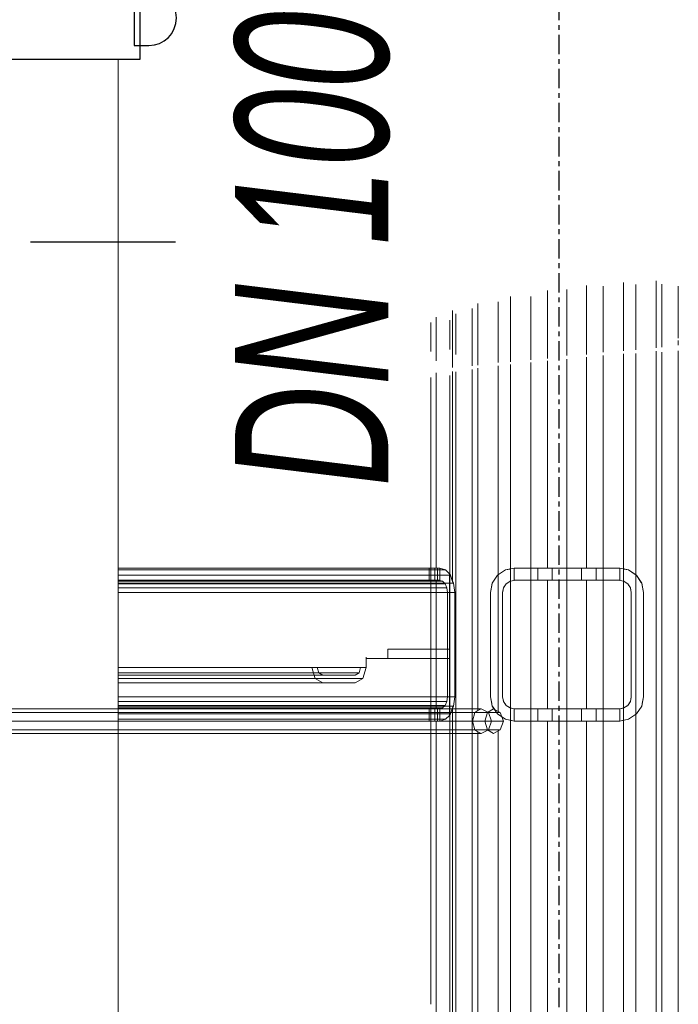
# Model space of a CAD drawing. Header units: millimetres. Extents: x 101535 to 192135, y -3968 to 17259.
# Tile 30 of 92: x 108413 to 108843, y 12615 to 13258. Entities that reach past the tile are written whole.
import ezdxf

# ---------------------------------------------------------------- set-up
doc = ezdxf.new("R2010")
doc.units = ezdxf.units.MM
doc.linetypes.add('Linia siatki', pattern=[22.225, 12.7, -3.175, 3.175, -3.175])
for name, color, linetype, lineweight in [('A-GENM', 7, 'Continuous', 18), ('P-PIPE', 7, 'Continuous', 18), ('P-PIPE-IDEN', 7, 'Continuous', 30), ('S-GRID', 7, 'Continuous', 30)]:
    doc.layers.add(name, color=color, linetype=linetype, lineweight=lineweight)
doc.styles.add('Arial Narrow_B_I', font='ARIALNBI.TTF', dxfattribs={"width": 0.8, "height": 100})

# ---------------------------------------------------------------- blocks, each defined once
blk = doc.blocks.new('Bezpośredni kształt - IR 026-25_3D1_2025_09_11-304393-Przekrój 29')
at = {"layer": 'A-GENM'}
for p, q in [((108782.69, 13084.41), (108782.69, 13039.38)), ((108782.69, 13039.38), (108782.69, 13084.41)), ((108793.65, 13040.98), (108793.65, 13084.1)), ((108793.65, 13040.98), (108793.65, 13084.1)), ((108806.97, 13086.37), (108806.97, 13041.74)), ((108806.97, 13086.37), (108806.97, 13041.74)), ((108814.95, 13042.53), (108814.95, 13085.22)), ((108814.95, 13042.53), (108814.95, 13085.22)), ((108828.26, 13087.6), (108828.26, 13043.82)), ((108828.26, 13087.6), (108828.26, 13043.82)), ((108831.85, 13044.19), (108831.85, 13085.25)), ((108831.85, 13085.25), (108831.85, 13044.19)), ((108842.7, 13083.95), (108842.7, 13050.06)), ((108842.7, 13050.06), (108842.7, 13083.95)), ((108733.11, 13077.29), (108733.11, 13034.52)), ((108733.11, 13077.29), (108733.11, 13034.52)), ((108746.43, 13035.86), (108746.43, 13077.29)), ((108746.43, 13035.86), (108746.43, 13077.29)), ((108757.39, 13081.17), (108757.39, 13036.88)), ((108757.39, 13036.88), (108757.39, 13081.17)), ((108770.04, 13038.71), (108770.04, 13081.83)), ((108770.04, 13038.71), (108770.04, 13081.83)), ((108711.82, 13072.76), (108711.82, 13032.5)), ((108711.82, 13072.76), (108711.82, 13032.5)), ((108725.13, 13073.75), (108725.13, 13034.18)), ((108725.13, 13073.75), (108725.13, 13034.18)), ((108684.74, 13063.68), (108684.74, 13035.29)), ((108684.74, 13035.29), (108684.74, 13063.68)), ((108695.25, 13068.22), (108695.25, 13030.9)), ((108695.25, 13068.22), (108695.25, 13030.9)), ((108697.38, 13039.33), (108697.38, 13065.95)), ((108697.38, 13039.33), (108697.38, 13065.95)), ((108708.23, 13069.45), (108708.23, 13032.1)), ((108708.23, 13032.1), (108708.23, 13069.45)), ((108681.14, 13060.32), (108681.14, 13041.42)), ((108681.14, 13060.32), (108681.14, 13041.42)), ((108684.74, 13057.62), (108684.74, 13041.78)), ((108684.74, 13041.78), (108684.74, 13057.62)), ((108693.64, 13042.68), (108693.64, 13061.92)), ((108693.64, 13042.68), (108693.64, 13061.92)), ((108842.7, 13048.46), (108842.7, 13045.52)), ((108842.7, 13045.52), (108842.7, 13048.46)), ((108793.65, 8160), (108793.65, 13038.71)), ((108793.65, 8160), (108793.65, 13038.71)), ((108806.97, 13039.88), (108806.97, 8160)), ((108806.97, 13039.88), (108806.97, 8160)), ((108814.95, 8160), (108814.95, 13040.17)), ((108814.95, 8160), (108814.95, 13040.17)), ((108828.26, 13041.57), (108828.26, 8160)), ((108828.26, 13041.57), (108828.26, 8160)), ((108831.85, 8160), (108831.85, 13040.98)), ((108831.85, 13040.98), (108831.85, 8160)), ((108842.7, 13041.86), (108842.7, 12900.28)), ((108842.7, 12900.28), (108842.7, 13041.86)), ((108725.13, 13031.91), (108725.13, 12806.23)), ((108725.13, 13031.91), (108725.13, 12806.23)), ((108733.11, 13032.85), (108733.11, 8160)), ((108733.11, 13032.85), (108733.11, 8160)), ((108746.43, 8160), (108746.43, 13034.18)), ((108746.43, 8160), (108746.43, 13034.18)), ((108757.39, 13035.34), (108757.39, 12900)), ((108757.39, 12900), (108757.39, 13035.34)), ((108770.04, 8160), (108770.04, 13036.44)), ((108770.04, 8160), (108770.04, 13036.44)), ((108782.69, 13037.75), (108782.69, 12900)), ((108782.69, 12900), (108782.69, 13037.75)), ((108684.74, 13027.37), (108684.74, 12900)), ((108684.74, 12900), (108684.74, 13027.37)), ((108693.64, 8160), (108693.64, 13025.75)), ((108693.64, 8160), (108693.64, 13025.75)), ((108695.25, 13028.42), (108695.25, 12891.2)), ((108695.25, 13028.42), (108695.25, 12891.2)), ((108697.38, 8160), (108697.38, 13028.01)), ((108697.38, 8160), (108697.38, 13028.01)), ((108708.23, 13029.64), (108708.23, 8160)), ((108708.23, 8160), (108708.23, 13029.64)), ((108711.82, 13030.48), (108711.82, 12806.9)), ((108711.82, 13030.48), (108711.82, 12806.9)), ((108681.14, 13024.49), (108681.14, 12615.13)), ((108681.14, 13024.49), (108681.14, 12615.13)), ((108684.74, 13022.83), (108684.74, 12900)), ((108684.74, 12900), (108684.74, 13022.83)), ((108686.9, 12900), (108477.01, 12900)), ((108477.01, 12900), (108686.9, 12900)), ((108477.01, 12900), (108686.9, 12900)), ((108477.01, 12900), (108686.9, 12900)), ((108690.81, 12898.78), (108477.01, 12898.78)), ((108477.01, 12898.78), (108690.81, 12898.78)), ((108690.81, 12898.78), (108477.01, 12898.78)), ((108477.01, 12898.78), (108690.81, 12898.78)), ((108683.75, 12900), (108680.14, 12900)), ((108680.14, 12900), (108680.14, 12892)), ((108683.75, 12900), (108680.14, 12900)), ((108680.14, 12900), (108680.14, 12892)), ((108683.75, 12900), (108680.14, 12900)), ((108680.14, 12900), (108683.75, 12900)), ((108683.75, 12900), (108683.75, 12892)), ((108683.75, 12900), (108683.75, 12892)), ((108684.74, 12900), (108683.75, 12900)), ((108683.75, 12900), (108684.74, 12900)), ((108683.75, 12892), (108683.75, 12900)), ((108683.75, 12900), (108684.74, 12900)), ((108683.75, 12900), (108684.74, 12900)), ((108683.75, 12900), (108683.75, 12892)), ((108685.42, 12900), (108684.74, 12900)), ((108684.74, 12900), (108685.42, 12900)), ((108684.74, 12900), (108685.42, 12900)), ((108685.42, 12900), (108684.74, 12900)), ((108685.42, 12892), (108685.42, 12900)), ((108685.42, 12900), (108686.9, 12900)), ((108685.42, 12892), (108685.42, 12900)), ((108685.42, 12900), (108686.9, 12900)), ((108686.9, 12900), (108685.42, 12900)), ((108685.42, 12900), (108686.9, 12900)), ((108685.42, 12900), (108685.42, 12892)), ((108685.42, 12892), (108685.42, 12900)), ((108686.9, 12900), (108686.98, 12899.92)), ((108686.98, 12899.92), (108686.9, 12900)), ((108686.9, 12900), (108686.98, 12899.92)), ((108686.9, 12900), (108686.98, 12899.92)), ((108686.98, 12899.92), (108690.81, 12898.78)), ((108690.81, 12898.78), (108686.98, 12899.92)), ((108686.98, 12891.92), (108686.98, 12899.92)), ((108686.98, 12899.92), (108690.81, 12898.78)), ((108686.98, 12899.92), (108686.98, 12891.92)), ((108686.98, 12899.92), (108686.98, 12891.92)), ((108690.81, 12898.78), (108686.98, 12899.92)), ((108686.98, 12899.92), (108686.98, 12891.92)), ((108690.81, 12898.78), (108693.4, 12896.19)), ((108690.81, 12898.78), (108693.4, 12896.19)), ((108693.4, 12896.19), (108690.81, 12898.78)), ((108690.81, 12898.78), (108693.4, 12896.19)), ((108724.73, 12895.31), (108729.92, 12898.78)), ((108729.92, 12898.78), (108724.73, 12895.31)), ((108729.18, 12898.29), (108724.73, 12895.31)), ((108729.18, 12898.29), (108729.92, 12898.78)), ((108729.92, 12898.78), (108735.64, 12899.92)), ((108735.64, 12899.92), (108729.92, 12898.78)), ((108731.07, 12899.01), (108729.92, 12898.78)), ((108731.47, 12899.09), (108731.07, 12899.01)), ((108731.51, 12899.1), (108731.47, 12899.09)), ((108731.47, 12899.09), (108731.47, 12899.09)), ((108732.77, 12899.35), (108731.51, 12899.1)), ((108731.51, 12899.1), (108731.51, 12899.1)), ((108732.79, 12899.35), (108732.77, 12899.35)), ((108732.91, 12899.38), (108732.79, 12899.35)), ((108732.92, 12899.38), (108732.91, 12899.38)), ((108732.93, 12899.38), (108732.92, 12899.38)), ((108733.05, 12899.41), (108732.93, 12899.38)), ((108733.07, 12899.41), (108733.05, 12899.41)), ((108733.08, 12899.41), (108733.07, 12899.41)), ((108733.22, 12899.44), (108733.08, 12899.41)), ((108733.24, 12899.44), (108733.22, 12899.44)), ((108735.86, 12899.96), (108733.24, 12899.44)), ((108735.64, 12899.92), (108736.04, 12900)), ((108736.04, 12900), (108735.64, 12899.92)), ((108735.64, 12891.92), (108735.64, 12899.92)), ((108735.64, 12899.92), (108735.64, 12891.92)), ((108735.86, 12899.96), (108736.04, 12900)), ((108742.87, 12900), (108736.04, 12900)), ((108750.93, 12900), (108736.04, 12900)), ((108750.93, 12900), (108736.04, 12900)), ((108745.85, 12900), (108742.87, 12900)), ((108747.26, 12900), (108745.85, 12900)), ((108751.68, 12900), (108747.26, 12900)), ((108757.39, 12900), (108750.93, 12900)), ((108750.93, 12892), (108750.93, 12900)), ((108757.39, 12900), (108750.93, 12900)), ((108750.93, 12900), (108750.93, 12892)), ((108756.06, 12900), (108751.68, 12900)), ((108757.48, 12900), (108756.06, 12900)), ((108757.39, 12900), (108760.46, 12900)), ((108757.39, 12900), (108760.46, 12900)), ((108757.48, 12900), (108758.28, 12900)), ((108761.21, 12900), (108758.28, 12900)), ((108770.04, 12900), (108760.46, 12900)), ((108770.04, 12900), (108760.46, 12900)), ((108760.46, 12900), (108760.46, 12892)), ((108760.46, 12900), (108760.46, 12892)), ((108767.98, 12900), (108761.21, 12900)), ((108767.98, 12900), (108803.23, 12900)), ((108779.62, 12900), (108770.04, 12900)), ((108770.04, 12900), (108770.04, 12892)), ((108779.62, 12900), (108770.04, 12900)), ((108770.04, 12900), (108770.04, 12892)), ((108779.62, 12900), (108782.69, 12900)), ((108779.62, 12900), (108779.62, 12892)), ((108779.62, 12900), (108782.69, 12900)), ((108779.62, 12900), (108779.62, 12892)), ((108789.15, 12900), (108782.69, 12900)), ((108789.15, 12900), (108782.69, 12900)), ((108789.15, 12900), (108804.04, 12900)), ((108789.15, 12892), (108789.15, 12900)), ((108789.15, 12900), (108804.04, 12900)), ((108789.15, 12892), (108789.15, 12900)), ((108803.23, 12900), (108804.04, 12900)), ((108804.44, 12899.92), (108804.04, 12900)), ((108804.23, 12899.96), (108804.04, 12900)), ((108804.04, 12900), (108804.44, 12899.92)), ((108806.84, 12899.44), (108804.23, 12899.96)), ((108804.44, 12899.92), (108810.16, 12898.78)), ((108810.16, 12898.78), (108804.44, 12899.92)), ((108804.44, 12899.92), (108804.44, 12891.92)), ((108804.44, 12899.92), (108804.44, 12891.92)), ((108806.84, 12899.44), (108806.86, 12899.44)), ((108807, 12899.41), (108806.86, 12899.44)), ((108807.02, 12899.41), (108807, 12899.41)), ((108807.03, 12899.41), (108807.02, 12899.41)), ((108807.15, 12899.38), (108807.03, 12899.41)), ((108807.16, 12899.38), (108807.15, 12899.38)), ((108807.17, 12899.38), (108807.16, 12899.38)), ((108807.29, 12899.35), (108807.17, 12899.38)), ((108807.31, 12899.35), (108807.29, 12899.35)), ((108807.31, 12899.35), (108808.57, 12899.1)), ((108808.57, 12899.1), (108810.16, 12898.78)), ((108814.62, 12895.81), (108810.16, 12898.78)), ((108810.16, 12898.78), (108815.35, 12895.31)), ((108810.16, 12898.78), (108815.35, 12895.31)), ((108842.7, 12900.11), (108842.7, 8160)), ((108842.7, 8160), (108842.7, 12900.11)), ((108693.64, 12895.31), (108476.96, 12895.31)), ((108693.64, 12895.31), (108476.96, 12895.31)), ((108694, 12895.31), (108476.96, 12895.31)), ((108476.96, 12895.31), (108694, 12895.31)), ((108476.96, 12892), (108686.9, 12892)), ((108686.9, 12892), (108476.96, 12892)), ((108686.9, 12892), (108476.96, 12892)), ((108686.9, 12892), (108476.96, 12892)), ((108476.96, 12891.39), (108688.76, 12891.39)), ((108476.96, 12891.39), (108688.76, 12891.39)), ((108688.76, 12891.39), (108476.96, 12891.39)), ((108688.76, 12891.39), (108476.96, 12891.39)), ((108693.64, 12890.12), (108476.96, 12890.12)), ((108693.64, 12890.12), (108476.96, 12890.12)), ((108695.88, 12890.12), (108476.96, 12890.12)), ((108695.88, 12890.12), (108476.96, 12890.12)), ((108683.75, 12892), (108680.14, 12892)), ((108683.75, 12892), (108680.14, 12892)), ((108683.75, 12892), (108680.14, 12892)), ((108680.14, 12892), (108683.75, 12892)), ((108684.74, 12892), (108683.75, 12892)), ((108683.75, 12892), (108684.74, 12892)), ((108684.74, 12892), (108683.75, 12892)), ((108683.75, 12892), (108684.74, 12892)), ((108685.42, 12892), (108684.74, 12892)), ((108684.74, 12892), (108685.42, 12892)), ((108685.42, 12892), (108684.74, 12892)), ((108684.74, 12892), (108684.74, 12808)), ((108684.74, 12808), (108684.74, 12892)), ((108684.74, 12808), (108684.74, 12892)), ((108684.74, 12808), (108684.74, 12892)), ((108684.74, 12892), (108685.42, 12892)), ((108686.9, 12892), (108685.42, 12892)), ((108686.9, 12892), (108685.42, 12892)), ((108686.9, 12892), (108685.42, 12892)), ((108685.42, 12892), (108686.9, 12892)), ((108686.9, 12892), (108686.98, 12891.92)), ((108686.9, 12892), (108686.98, 12891.92)), ((108686.9, 12892), (108686.98, 12891.92)), ((108686.9, 12892), (108686.98, 12891.92)), ((108686.98, 12891.92), (108688.76, 12891.39)), ((108688.76, 12891.39), (108686.98, 12891.92)), ((108686.98, 12891.92), (108688.76, 12891.39)), ((108688.76, 12891.39), (108686.98, 12891.92)), ((108688.76, 12891.39), (108690.49, 12889.66)), ((108690.49, 12889.66), (108688.76, 12891.39)), ((108688.76, 12891.39), (108690.49, 12889.66)), ((108688.76, 12891.39), (108690.49, 12889.66)), ((108693.4, 12896.19), (108693.4, 12803.81)), ((108693.71, 12895.74), (108693.4, 12896.19)), ((108693.4, 12896.19), (108694, 12895.31)), ((108693.4, 12896.19), (108693.4, 12803.81)), ((108693.71, 12895.74), (108693.4, 12896.19)), ((108693.4, 12896.19), (108693.4, 12803.81)), ((108693.4, 12803.81), (108693.4, 12896.19)), ((108694, 12895.31), (108693.4, 12896.19)), ((108695.25, 12891.2), (108694, 12895.31)), ((108695.25, 12891.2), (108694, 12895.31)), ((108695.25, 12891.2), (108695.88, 12890.12)), ((108695.88, 12890.12), (108695.25, 12891.2)), ((108695.88, 12890.12), (108696.93, 12884)), ((108696.93, 12884), (108695.88, 12890.12)), ((108720.04, 12884), (108721.26, 12890.12)), ((108721.26, 12890.12), (108720.04, 12884)), ((108720.95, 12888.57), (108721.26, 12890.12)), ((108721.26, 12890.12), (108724.73, 12895.31)), ((108724.73, 12895.31), (108721.26, 12890.12)), ((108724.23, 12894.58), (108721.26, 12890.12)), ((108724.23, 12894.58), (108724.73, 12895.31)), ((108732.98, 12891.39), (108730.38, 12889.66)), ((108732.98, 12891.39), (108730.38, 12889.66)), ((108730.75, 12889.9), (108730.38, 12889.66)), ((108730.75, 12889.9), (108732.98, 12891.39)), ((108732.98, 12891.39), (108735.64, 12891.92)), ((108735.64, 12891.92), (108732.98, 12891.39)), ((108732.98, 12891.39), (108735.26, 12891.85)), ((108735.26, 12891.85), (108735.61, 12891.91)), ((108735.61, 12891.91), (108735.98, 12891.99)), ((108736.04, 12892), (108735.64, 12891.92)), ((108736.04, 12892), (108735.64, 12891.92)), ((108736.04, 12892), (108735.98, 12891.99)), ((108750.93, 12892), (108736.04, 12892)), ((108748.83, 12892), (108736.04, 12892)), ((108736.04, 12892), (108750.93, 12892)), ((108754.39, 12892), (108748.83, 12892)), ((108757.39, 12892), (108750.93, 12892)), ((108750.93, 12892), (108757.39, 12892)), ((108757.03, 12892), (108754.39, 12892)), ((108757.03, 12892), (108765.27, 12892)), ((108760.46, 12892), (108757.39, 12892)), ((108757.39, 12892), (108757.39, 12808)), ((108760.46, 12892), (108757.39, 12892)), ((108757.39, 12892), (108757.39, 12808)), ((108770.04, 12892), (108760.46, 12892)), ((108770.04, 12892), (108760.46, 12892)), ((108767.36, 12892), (108765.27, 12892)), ((108767.36, 12892), (108775.58, 12892)), ((108779.62, 12892), (108770.04, 12892)), ((108779.62, 12892), (108770.04, 12892)), ((108776.49, 12892), (108775.58, 12892)), ((108776.49, 12892), (108779.13, 12892)), ((108779.13, 12892), (108779.57, 12892)), ((108779.57, 12892), (108785.11, 12892)), ((108782.69, 12892), (108779.62, 12892)), ((108779.62, 12892), (108782.69, 12892)), ((108782.69, 12892), (108789.15, 12892)), ((108782.69, 12892), (108782.69, 12808)), ((108782.69, 12808), (108782.69, 12892)), ((108782.69, 12892), (108789.15, 12892)), ((108785.11, 12892), (108786.46, 12892)), ((108786.46, 12892), (108799.23, 12892)), ((108789.15, 12892), (108804.04, 12892)), ((108789.15, 12892), (108804.04, 12892)), ((108799.23, 12892), (108800.59, 12892)), ((108801.02, 12892), (108800.59, 12892)), ((108801.94, 12892), (108801.02, 12892)), ((108804.04, 12892), (108801.94, 12892)), ((108804.44, 12891.92), (108804.04, 12892)), ((108804.1, 12891.99), (108804.04, 12892)), ((108804.04, 12892), (108804.44, 12891.92)), ((108804.47, 12891.91), (108804.1, 12891.99)), ((108804.44, 12891.92), (108807.1, 12891.39)), ((108807.1, 12891.39), (108804.44, 12891.92)), ((108804.47, 12891.91), (108804.82, 12891.85)), ((108804.82, 12891.85), (108807.1, 12891.39)), ((108807.47, 12891.15), (108807.1, 12891.39)), ((108809.7, 12889.66), (108807.1, 12891.39)), ((108807.1, 12891.39), (108809.7, 12889.66)), ((108807.47, 12891.15), (108809.7, 12889.66)), ((108814.62, 12895.81), (108815.35, 12895.31)), ((108818.33, 12890.86), (108815.35, 12895.31)), ((108815.35, 12895.31), (108818.82, 12890.12)), ((108815.35, 12895.31), (108818.82, 12890.12)), ((108818.33, 12890.86), (108818.82, 12890.12)), ((108818.82, 12890.12), (108820.04, 12884)), ((108818.82, 12890.12), (108820.04, 12884)), ((108819.14, 12888.52), (108818.82, 12890.12)), ((108690.49, 12889.66), (108476.96, 12889.66)), ((108476.96, 12889.66), (108690.49, 12889.66)), ((108690.49, 12889.66), (108476.96, 12889.66)), ((108690.49, 12889.66), (108476.96, 12889.66)), ((108691.65, 12887.06), (108476.96, 12887.06)), ((108691.65, 12887.06), (108476.96, 12887.06)), ((108691.65, 12887.06), (108476.96, 12887.06)), ((108691.65, 12887.06), (108476.96, 12887.06)), ((108476.96, 12884), (108692.06, 12884)), ((108692.06, 12884), (108476.96, 12884)), ((108692.06, 12884), (108476.96, 12884)), ((108692.06, 12884), (108476.96, 12884)), ((108693.64, 12884), (108476.96, 12884)), ((108693.64, 12884), (108476.96, 12884)), ((108696.93, 12884), (108476.96, 12884)), ((108696.93, 12884), (108476.96, 12884)), ((108690.49, 12889.66), (108691.65, 12887.06)), ((108691.65, 12887.06), (108690.49, 12889.66)), ((108690.49, 12889.66), (108691.65, 12887.06)), ((108690.49, 12889.66), (108691.65, 12887.06)), ((108691.65, 12887.06), (108692.06, 12884)), ((108692.06, 12884), (108691.65, 12887.06)), ((108691.65, 12887.06), (108692.06, 12884)), ((108691.65, 12887.06), (108692.06, 12884)), ((108692.06, 12884), (108692.06, 12816)), ((108692.06, 12816), (108692.06, 12884)), ((108692.06, 12884), (108692.06, 12816)), ((108692.06, 12816), (108692.06, 12884)), ((108696.93, 12884), (108696.93, 12816)), ((108696.93, 12816), (108696.93, 12884)), ((108720.94, 12888.52), (108720.04, 12884)), ((108720.04, 12816), (108720.04, 12884)), ((108720.04, 12884), (108720.04, 12833.8)), ((108720.04, 12884), (108720.04, 12816)), ((108720.94, 12888.53), (108720.95, 12888.57)), ((108720.94, 12888.52), (108720.94, 12888.53)), ((108720.95, 12888.57), (108720.95, 12888.57)), ((108728.65, 12887.06), (108728.04, 12884)), ((108728.65, 12887.06), (108728.04, 12884)), ((108728.13, 12884.43), (108728.04, 12884)), ((108728.04, 12825.65), (108728.04, 12884)), ((108728.04, 12884), (108728.04, 12816)), ((108728.04, 12884), (108728.04, 12816)), ((108728.13, 12884.43), (108728.65, 12887.06)), ((108730.38, 12889.66), (108728.65, 12887.06)), ((108730.38, 12889.66), (108728.65, 12887.06)), ((108728.9, 12887.43), (108728.65, 12887.06)), ((108728.9, 12887.43), (108730.38, 12889.66)), ((108809.94, 12889.29), (108809.7, 12889.66)), ((108811.43, 12887.06), (108809.7, 12889.66)), ((108809.7, 12889.66), (108811.43, 12887.06)), ((108809.94, 12889.29), (108811.43, 12887.06)), ((108811.52, 12886.63), (108811.43, 12887.06)), ((108812.04, 12884), (108811.43, 12887.06)), ((108811.43, 12887.06), (108812.04, 12884)), ((108811.52, 12886.63), (108812.04, 12884)), ((108812.04, 12874.35), (108812.04, 12884)), ((108812.04, 12816), (108812.04, 12884)), ((108812.04, 12884), (108812.04, 12816)), ((108820.04, 12884), (108819.14, 12888.52)), ((108820.04, 12884), (108820.04, 12816)), ((108820.04, 12833.81), (108820.04, 12884)), ((108820.04, 12884), (108820.04, 12816)), ((108812.04, 12874.35), (108812.04, 12816)), ((108653.01, 12841), (108653.01, 12847)), ((108693.64, 12847), (108653.01, 12847)), ((108693.64, 12847), (108653.01, 12847)), ((108653.01, 12847), (108653.01, 12841)), ((108638.87, 12841.86), (108638.87, 12835)), ((108638.87, 12841.86), (108638.87, 12835)), ((108638.87, 12841), (108653.01, 12841)), ((108638.87, 12841), (108653.01, 12841)), ((108653.01, 12841), (108693.64, 12841)), ((108693.64, 12841), (108653.01, 12841)), ((108638.87, 12835), (108476.95, 12835)), ((108476.95, 12835), (108638.87, 12835)), ((108603.51, 12835), (108605.58, 12827.93)), ((108605.58, 12827.93), (108603.51, 12835)), ((108608.08, 12831.46), (108607.05, 12835)), ((108608.08, 12831.46), (108607.05, 12835)), ((108635.33, 12835), (108634.29, 12831.46)), ((108635.33, 12835), (108634.29, 12831.46)), ((108636.79, 12827.93), (108638.87, 12835)), ((108638.87, 12835), (108636.79, 12827.93)), ((108720.04, 12833.8), (108720.04, 12816)), ((108820.04, 12833.81), (108820.04, 12816)), ((108476.95, 12831.46), (108634.29, 12831.46)), ((108634.29, 12831.46), (108476.95, 12831.46)), ((108476.95, 12831.46), (108608.08, 12831.46)), ((108608.08, 12831.46), (108476.95, 12831.46)), ((108476.95, 12830), (108631.79, 12830)), ((108476.95, 12830), (108610.58, 12830)), ((108631.79, 12830), (108476.95, 12830)), ((108610.58, 12830), (108476.95, 12830)), ((108476.95, 12827.93), (108636.79, 12827.93)), ((108636.79, 12827.93), (108476.95, 12827.93)), ((108476.95, 12827.93), (108605.58, 12827.93)), ((108605.58, 12827.93), (108476.95, 12827.93)), ((108605.58, 12827.93), (108610.58, 12825)), ((108610.58, 12825), (108605.58, 12827.93)), ((108610.58, 12830), (108608.08, 12831.46)), ((108610.58, 12830), (108608.08, 12831.46)), ((108631.79, 12830), (108610.58, 12830)), ((108631.79, 12830), (108610.58, 12830)), ((108634.29, 12831.46), (108631.79, 12830)), ((108634.29, 12831.46), (108631.79, 12830)), ((108631.79, 12825), (108636.79, 12827.93)), ((108636.79, 12827.93), (108631.79, 12825)), ((108728.04, 12825.65), (108728.04, 12816)), ((108631.79, 12825), (108476.95, 12825)), ((108476.95, 12825), (108610.58, 12825)), ((108476.95, 12825), (108631.79, 12825)), ((108610.58, 12825), (108476.95, 12825)), ((108610.58, 12825), (108631.79, 12825)), ((108631.79, 12825), (108610.58, 12825)), ((108692.06, 12816), (108476.95, 12816)), ((108476.95, 12816), (108692.06, 12816)), ((108692.06, 12816), (108476.95, 12816)), ((108692.06, 12816), (108476.95, 12816)), ((108693.64, 12816), (108476.95, 12816)), ((108693.64, 12816), (108476.95, 12816)), ((108696.93, 12816), (108476.95, 12816)), ((108696.93, 12816), (108476.95, 12816)), ((108691.65, 12812.94), (108476.95, 12812.94)), ((108691.65, 12812.94), (108476.95, 12812.94)), ((108691.65, 12812.94), (108476.95, 12812.94)), ((108691.65, 12812.94), (108476.95, 12812.94)), ((108691.65, 12812.94), (108690.49, 12810.34)), ((108690.49, 12810.34), (108691.65, 12812.94)), ((108691.65, 12812.94), (108690.49, 12810.34)), ((108690.49, 12810.34), (108691.65, 12812.94)), ((108692.06, 12816), (108691.65, 12812.94)), ((108691.65, 12812.94), (108692.06, 12816)), ((108692.06, 12816), (108691.65, 12812.94)), ((108691.65, 12812.94), (108692.06, 12816)), ((108696.93, 12816), (108695.88, 12809.88)), ((108695.88, 12809.88), (108696.93, 12816)), ((108721.26, 12809.88), (108720.04, 12816)), ((108720.04, 12816), (108720.94, 12811.48)), ((108720.04, 12816), (108721.26, 12809.88)), ((108728.56, 12813.37), (108728.04, 12816)), ((108728.04, 12816), (108728.65, 12812.94)), ((108728.04, 12816), (108728.65, 12812.94)), ((108728.56, 12813.37), (108728.65, 12812.94)), ((108730.14, 12810.71), (108728.65, 12812.94)), ((108728.65, 12812.94), (108730.38, 12810.34)), ((108728.65, 12812.94), (108730.38, 12810.34)), ((108809.7, 12810.34), (108811.43, 12812.94)), ((108811.43, 12812.94), (108809.7, 12810.34)), ((108811.19, 12812.57), (108811.43, 12812.94)), ((108811.43, 12812.94), (108812.04, 12816)), ((108812.04, 12816), (108811.43, 12812.94)), ((108811.95, 12815.57), (108811.43, 12812.94)), ((108811.95, 12815.57), (108812.04, 12816)), ((108820.04, 12816), (108818.82, 12809.88)), ((108820.04, 12816), (108818.82, 12809.88)), ((108819.14, 12811.48), (108820.04, 12816)), ((108029.92, 12808), (108714.06, 12808)), ((108714.06, 12808), (108029.92, 12808)), ((108690.49, 12810.34), (108476.95, 12810.34)), ((108690.49, 12810.34), (108476.95, 12810.34)), ((108690.49, 12810.34), (108476.95, 12810.34)), ((108690.49, 12810.34), (108476.95, 12810.34)), ((108693.64, 12809.88), (108476.95, 12809.88)), ((108693.64, 12809.88), (108476.95, 12809.88)), ((108695.88, 12809.88), (108476.95, 12809.88)), ((108695.88, 12809.88), (108476.95, 12809.88)), ((108688.76, 12808.61), (108476.95, 12808.61)), ((108476.95, 12808.61), (108688.76, 12808.61)), ((108688.76, 12808.61), (108476.95, 12808.61)), ((108688.76, 12808.61), (108476.95, 12808.61)), ((108686.9, 12808), (108476.95, 12808)), ((108686.9, 12808), (108476.95, 12808)), ((108693.64, 12808), (108476.95, 12808)), ((108693.64, 12808), (108476.95, 12808)), ((108476.95, 12808), (108686.9, 12808)), ((108476.95, 12808), (108686.9, 12808)), ((108683.75, 12808), (108680.14, 12808)), ((108680.14, 12808), (108680.14, 12800)), ((108683.75, 12808), (108680.14, 12808)), ((108680.14, 12800), (108680.14, 12808)), ((108683.75, 12808), (108680.14, 12808)), ((108680.14, 12808), (108683.75, 12808)), ((108683.75, 12808), (108683.75, 12800)), ((108683.75, 12800), (108683.75, 12808)), ((108684.74, 12808), (108683.75, 12808)), ((108683.75, 12808), (108684.74, 12808)), ((108684.74, 12808), (108683.75, 12808)), ((108683.75, 12808), (108683.75, 12800)), ((108683.75, 12800), (108683.75, 12808)), ((108684.74, 12808), (108683.75, 12808)), ((108684.74, 12808), (108685.42, 12808)), ((108684.74, 12808), (108685.42, 12808)), ((108684.74, 12808), (108685.42, 12808)), ((108685.42, 12808), (108684.74, 12808)), ((108686.9, 12808), (108685.42, 12808)), ((108685.42, 12800), (108685.42, 12808)), ((108686.9, 12808), (108685.42, 12808)), ((108685.42, 12808), (108685.42, 12800)), ((108685.42, 12808), (108686.9, 12808)), ((108686.9, 12808), (108685.42, 12808)), ((108685.42, 12808), (108685.42, 12800)), ((108685.42, 12800), (108685.42, 12808)), ((108686.98, 12808.08), (108686.9, 12808)), ((108686.9, 12808), (108686.98, 12808.08)), ((108686.9, 12808), (108686.98, 12808.08)), ((108686.9, 12808), (108686.98, 12808.08)), ((108686.98, 12808.08), (108688.76, 12808.61)), ((108686.98, 12808.08), (108688.76, 12808.61)), ((108688.76, 12808.61), (108686.98, 12808.08)), ((108686.98, 12808.08), (108688.76, 12808.61)), ((108686.98, 12800.08), (108686.98, 12808.08)), ((108686.98, 12808.08), (108686.98, 12800.08)), ((108686.98, 12800.08), (108686.98, 12808.08)), ((108686.98, 12808.08), (108686.98, 12800.08)), ((108690.49, 12810.34), (108688.76, 12808.61)), ((108688.76, 12808.61), (108690.49, 12810.34)), ((108690.49, 12810.34), (108688.76, 12808.61)), ((108688.76, 12808.61), (108690.49, 12810.34)), ((108695.25, 12808.8), (108694, 12804.69)), ((108694, 12804.69), (108695.25, 12808.8)), ((108695.88, 12809.88), (108695.25, 12808.8)), ((108695.25, 12808.8), (108695.88, 12809.88)), ((108695.25, 8160), (108695.25, 12808.8)), ((108695.25, 8160), (108695.25, 12808.8)), ((108711.82, 12806.9), (108709.82, 12805.66)), ((108711.82, 12806.9), (108709.82, 12805.66)), ((108711.82, 12806.9), (108714.06, 12808)), ((108714.06, 12808), (108711.82, 12806.9)), ((108714.06, 12808), (108718.85, 12805.66)), ((108718.85, 12805.66), (108714.06, 12808)), ((108718.08, 12805.66), (108722.1, 12808)), ((108722.1, 12808), (108718.08, 12805.66)), ((108720.94, 12811.48), (108720.94, 12811.47)), ((108720.94, 12811.47), (108720.95, 12811.43)), ((108720.95, 12811.43), (108720.95, 12811.43)), ((108720.95, 12811.43), (108721.26, 12809.88)), ((108721.75, 12809.14), (108721.26, 12809.88)), ((108724.73, 12804.69), (108721.26, 12809.88)), ((108721.26, 12809.88), (108724.73, 12804.69)), ((108721.75, 12809.14), (108724.73, 12804.69)), ((108722.1, 12808), (108725.13, 12806.23)), ((108725.13, 12806.23), (108722.1, 12808)), ((108730.14, 12810.71), (108730.38, 12810.34)), ((108732.61, 12808.85), (108730.38, 12810.34)), ((108730.38, 12810.34), (108732.98, 12808.61)), ((108732.98, 12808.61), (108730.38, 12810.34)), ((108732.61, 12808.85), (108732.98, 12808.61)), ((108732.98, 12808.61), (108735.64, 12808.08)), ((108732.98, 12808.61), (108735.64, 12808.08)), ((108733.36, 12808.53), (108732.98, 12808.61)), ((108733.41, 12808.52), (108733.36, 12808.53)), ((108735.69, 12808.07), (108733.41, 12808.52)), ((108735.64, 12808.08), (108736.04, 12808)), ((108735.64, 12800.08), (108735.64, 12808.08)), ((108736.04, 12808), (108735.64, 12808.08)), ((108735.64, 12808.08), (108735.64, 12800.08)), ((108735.69, 12808.07), (108736.04, 12808)), ((108748.83, 12808), (108736.04, 12808)), ((108750.93, 12808), (108736.04, 12808)), ((108736.04, 12808), (108750.93, 12808)), ((108754.39, 12808), (108748.83, 12808)), ((108750.93, 12808), (108757.39, 12808)), ((108750.93, 12800), (108750.93, 12808)), ((108757.39, 12808), (108750.93, 12808)), ((108750.93, 12808), (108750.93, 12800)), ((108757.03, 12808), (108754.39, 12808)), ((108765.27, 12808), (108757.03, 12808)), ((108760.46, 12808), (108757.39, 12808)), ((108757.39, 12808), (108760.46, 12808)), ((108770.04, 12808), (108760.46, 12808)), ((108760.46, 12808), (108760.46, 12800)), ((108760.46, 12808), (108770.04, 12808)), ((108760.46, 12808), (108760.46, 12800)), ((108773.49, 12808), (108765.27, 12808)), ((108770.04, 12808), (108779.62, 12808)), ((108770.04, 12808), (108770.04, 12800)), ((108779.62, 12808), (108770.04, 12808)), ((108770.04, 12800), (108770.04, 12808)), ((108776.13, 12808), (108773.49, 12808)), ((108781.67, 12808), (108776.13, 12808)), ((108782.69, 12808), (108779.62, 12808)), ((108779.62, 12800), (108779.62, 12808)), ((108779.62, 12808), (108782.69, 12808)), ((108779.62, 12808), (108779.62, 12800)), ((108794.43, 12808), (108781.67, 12808)), ((108789.15, 12808), (108782.69, 12808)), ((108789.15, 12808), (108782.69, 12808)), ((108789.15, 12808), (108804.04, 12808)), ((108804.04, 12808), (108789.15, 12808)), ((108789.15, 12808), (108789.15, 12800)), ((108789.15, 12808), (108789.15, 12800)), ((108794.43, 12808), (108796.53, 12808)), ((108797.44, 12808), (108796.53, 12808)), ((108797.88, 12808), (108797.44, 12808)), ((108799.23, 12808), (108797.88, 12808)), ((108800.59, 12808), (108799.23, 12808)), ((108801.02, 12808), (108800.59, 12808)), ((108801.94, 12808), (108801.02, 12808)), ((108801.94, 12808), (108804.04, 12808)), ((108804.44, 12808.08), (108804.04, 12808)), ((108804.44, 12808.08), (108804.04, 12808)), ((108804.39, 12808.07), (108804.04, 12808)), ((108804.44, 12808.08), (108804.39, 12808.07)), ((108804.44, 12808.08), (108807.1, 12808.61)), ((108807.1, 12808.61), (108804.44, 12808.08)), ((108806.73, 12808.53), (108804.44, 12808.08)), ((108804.44, 12808.08), (108804.44, 12800.08)), ((108804.44, 12808.08), (108804.44, 12800.08)), ((108806.73, 12808.53), (108807.1, 12808.61)), ((108807.1, 12808.61), (108809.7, 12810.34)), ((108807.1, 12808.61), (108809.7, 12810.34)), ((108809.33, 12810.1), (108807.1, 12808.61)), ((108809.33, 12810.1), (108809.7, 12810.34)), ((108811.19, 12812.57), (108809.7, 12810.34)), ((108818.82, 12809.88), (108815.35, 12804.69)), ((108818.82, 12809.88), (108815.35, 12804.69)), ((108815.85, 12805.42), (108818.82, 12809.88)), ((108819.13, 12811.43), (108818.82, 12809.88)), ((108819.14, 12811.48), (108819.13, 12811.43)), ((108819.13, 12811.43), (108819.13, 12811.43)), ((108819.14, 12811.48), (108819.14, 12811.48)), ((108019.59, 12800), (108708.26, 12800)), ((108708.26, 12800), (108019.59, 12800)), ((108022.62, 12805.66), (108709.82, 12805.66)), ((108709.82, 12805.66), (108022.62, 12805.66)), ((108037.22, 12805.66), (108718.85, 12805.66)), ((108718.85, 12805.66), (108037.22, 12805.66)), ((108040.24, 12800), (108720.84, 12800)), ((108720.84, 12800), (108040.24, 12800)), ((108693.64, 12805.66), (108476.95, 12805.66)), ((108693.64, 12805.66), (108476.95, 12805.66)), ((108693.64, 12805.66), (108476.95, 12805.66)), ((108693.64, 12805.66), (108476.95, 12805.66)), ((108476.95, 12804.69), (108693.64, 12804.69)), ((108693.64, 12804.69), (108476.95, 12804.69)), ((108694, 12804.69), (108476.95, 12804.69)), ((108694, 12804.69), (108476.95, 12804.69)), ((108690.81, 12801.22), (108476.95, 12801.22)), ((108690.81, 12801.22), (108476.95, 12801.22)), ((108690.81, 12801.22), (108476.95, 12801.22)), ((108690.81, 12801.22), (108476.95, 12801.22)), ((108686.9, 12800), (108476.95, 12800)), ((108686.9, 12800), (108476.95, 12800)), ((108693.64, 12800), (108476.95, 12800)), ((108693.64, 12800), (108476.95, 12800)), ((108693.64, 12800), (108476.95, 12800)), ((108693.64, 12800), (108476.95, 12800)), ((108686.9, 12800), (108476.95, 12800)), ((108686.9, 12800), (108476.95, 12800)), ((108683.75, 12800), (108680.14, 12800)), ((108683.75, 12800), (108680.14, 12800)), ((108683.75, 12800), (108680.14, 12800)), ((108680.14, 12800), (108683.75, 12800)), ((108684.74, 12800), (108683.75, 12800)), ((108683.75, 12800), (108684.74, 12800)), ((108683.75, 12800), (108684.74, 12800)), ((108683.75, 12800), (108684.74, 12800)), ((108685.42, 12800), (108684.74, 12800)), ((108684.74, 12800), (108685.42, 12800)), ((108684.74, 8160), (108684.74, 12800)), ((108685.42, 12800), (108684.74, 12800)), ((108684.74, 8160), (108684.74, 12800)), ((108684.74, 12800), (108684.74, 8160)), ((108684.74, 8160), (108684.74, 12800)), ((108684.74, 12800), (108685.42, 12800)), ((108686.9, 12800), (108685.42, 12800)), ((108686.9, 12800), (108685.42, 12800)), ((108686.9, 12800), (108685.42, 12800)), ((108685.42, 12800), (108686.9, 12800)), ((108686.9, 12800), (108686.98, 12800.08)), ((108686.9, 12800), (108686.98, 12800.08)), ((108686.98, 12800.08), (108686.9, 12800)), ((108686.9, 12800), (108686.98, 12800.08)), ((108690.81, 12801.22), (108686.98, 12800.08)), ((108686.98, 12800.08), (108690.81, 12801.22)), ((108690.81, 12801.22), (108686.98, 12800.08)), ((108686.98, 12800.08), (108690.81, 12801.22)), ((108690.81, 12801.22), (108693.4, 12803.81)), ((108693.4, 12803.81), (108690.81, 12801.22)), ((108690.81, 12801.22), (108693.4, 12803.81)), ((108693.4, 12803.81), (108690.81, 12801.22)), ((108694, 12804.69), (108693.4, 12803.81)), ((108693.4, 12803.81), (108694, 12804.69)), ((108708.26, 12800), (108709.82, 12805.66)), ((108709.82, 12805.66), (108708.26, 12800)), ((108709.82, 12794.34), (108708.26, 12800)), ((108708.26, 12800), (108709.82, 12794.34)), ((108716.41, 12800), (108718.08, 12805.66)), ((108718.08, 12805.66), (108716.41, 12800)), ((108716.41, 12800), (108718.08, 12794.34)), ((108716.41, 12800), (108728.53, 12800)), ((108716.41, 12800), (108718.08, 12794.34)), ((108716.41, 12800), (108728.53, 12800)), ((108718.08, 12805.66), (108726.4, 12805.66)), ((108718.08, 12805.66), (108726.4, 12805.66)), ((108718.85, 12805.66), (108720.84, 12800)), ((108720.84, 12800), (108718.85, 12805.66)), ((108720.84, 12800), (108718.85, 12794.34)), ((108720.84, 12800), (108718.85, 12794.34)), ((108725.47, 12804.19), (108724.73, 12804.69)), ((108729.92, 12801.22), (108724.73, 12804.69)), ((108729.92, 12801.22), (108724.73, 12804.69)), ((108725.13, 12806.23), (108726.4, 12805.66)), ((108726.4, 12805.66), (108725.13, 12806.23)), ((108725.47, 12804.19), (108729.92, 12801.22)), ((108728.53, 12800), (108726.4, 12805.66)), ((108728.53, 12800), (108726.4, 12805.66)), ((108726.4, 12794.34), (108728.53, 12800)), ((108726.4, 12794.34), (108728.53, 12800)), ((108735.64, 12800.08), (108729.92, 12801.22)), ((108729.92, 12801.22), (108735.64, 12800.08)), ((108730.73, 12801.06), (108729.92, 12801.22)), ((108730.79, 12801.05), (108730.73, 12801.06)), ((108730.79, 12801.05), (108735.69, 12800.07)), ((108735.64, 12800.08), (108736.04, 12800)), ((108735.64, 12800.08), (108736.04, 12800)), ((108735.69, 12800.07), (108736.04, 12800)), ((108736.04, 12800), (108750.93, 12800)), ((108736.04, 12800), (108748.83, 12800)), ((108736.04, 12800), (108750.93, 12800)), ((108748.83, 12800), (108754.39, 12800)), ((108757.39, 12800), (108750.93, 12800)), ((108750.93, 12800), (108757.39, 12800)), ((108754.39, 12800), (108757.03, 12800)), ((108757.03, 12800), (108765.27, 12800)), ((108757.39, 12800), (108760.46, 12800)), ((108757.39, 8160), (108757.39, 12800)), ((108760.46, 12800), (108757.39, 12800)), ((108757.39, 8160), (108757.39, 12800)), ((108760.46, 12800), (108770.04, 12800)), ((108760.46, 12800), (108770.04, 12800)), ((108765.27, 12800), (108773.49, 12800)), ((108779.62, 12800), (108770.04, 12800)), ((108779.62, 12800), (108770.04, 12800)), ((108773.49, 12800), (108776.13, 12800)), ((108778.23, 12800), (108776.13, 12800)), ((108778.23, 12800), (108783.77, 12800)), ((108779.62, 12800), (108782.69, 12800)), ((108779.62, 12800), (108782.69, 12800)), ((108789.15, 12800), (108782.69, 12800)), ((108782.69, 12800), (108782.69, 8160)), ((108789.15, 12800), (108782.69, 12800)), ((108782.69, 12800), (108782.69, 8160)), ((108783.77, 12800), (108784.67, 12800)), ((108784.67, 12800), (108797.44, 12800)), ((108789.15, 12800), (108804.04, 12800)), ((108804.04, 12800), (108789.15, 12800)), ((108797.44, 12800), (108797.88, 12800)), ((108799.23, 12800), (108797.88, 12800)), ((108800.59, 12800), (108799.23, 12800)), ((108801.02, 12800), (108800.59, 12800)), ((108801.94, 12800), (108801.02, 12800)), ((108804.04, 12800), (108801.94, 12800)), ((108804.44, 12800.08), (108804.04, 12800)), ((108804.44, 12800.08), (108804.04, 12800)), ((108804.39, 12800.07), (108804.04, 12800)), ((108804.39, 12800.07), (108809.3, 12801.05)), ((108810.16, 12801.22), (108804.44, 12800.08)), ((108810.16, 12801.22), (108804.44, 12800.08)), ((108809.3, 12801.05), (108809.35, 12801.06)), ((108809.35, 12801.06), (108810.16, 12801.22)), ((108815.35, 12804.69), (108810.16, 12801.22)), ((108815.35, 12804.69), (108810.16, 12801.22)), ((108810.9, 12801.71), (108810.16, 12801.22)), ((108810.9, 12801.71), (108815.35, 12804.69)), ((108815.85, 12805.42), (108815.35, 12804.69)), ((108022.62, 12794.34), (108709.82, 12794.34)), ((108709.82, 12794.34), (108022.62, 12794.34)), ((108037.22, 12794.34), (108718.85, 12794.34)), ((108718.85, 12794.34), (108037.22, 12794.34)), ((108693.64, 12794.34), (108476.95, 12794.34)), ((108693.64, 12794.34), (108476.95, 12794.34)), ((108693.64, 12794.34), (108476.95, 12794.34)), ((108693.64, 12794.34), (108476.95, 12794.34)), ((108711.82, 12793.1), (108709.82, 12794.34)), ((108709.82, 12794.34), (108711.82, 12793.1)), ((108718.85, 12794.34), (108714.06, 12792)), ((108718.85, 12794.34), (108714.06, 12792)), ((108718.08, 12794.34), (108722.1, 12792)), ((108718.08, 12794.34), (108726.4, 12794.34)), ((108718.08, 12794.34), (108722.1, 12792)), ((108718.08, 12794.34), (108726.4, 12794.34)), ((108722.1, 12792), (108725.13, 12793.77)), ((108722.1, 12792), (108725.13, 12793.77)), ((108726.4, 12794.34), (108725.13, 12793.77)), ((108725.13, 12793.77), (108726.4, 12794.34)), ((108725.13, 8160), (108725.13, 12793.77)), ((108725.13, 12793.77), (108725.13, 8160)), ((108714.06, 12792), (108029.92, 12792)), ((108029.92, 12792), (108714.06, 12792)), ((108693.64, 12792), (108476.94, 12792)), ((108693.64, 12792), (108476.94, 12792)), ((108711.82, 12793.1), (108714.06, 12792)), ((108714.06, 12792), (108711.82, 12793.1)), ((108711.82, 12793.1), (108711.82, 8160)), ((108711.82, 8160), (108711.82, 12793.1))]:
    blk.add_line(p, q, dxfattribs=at)
blk = doc.blocks.new('Bezpośredni kształt - CONCRETE_SLAB-304394-Przekrój 29')
blk.add_blockref('Bezpośredni kształt - IR 026-25_3D1_2025_09_11-304393-Przekrój 29', (0, 0))
blk = doc.blocks.new('IR 026-25_3D1_2025_09_11_ifc-1-Przekrój 29')
at = {"layer": 'A-GENM', "lineweight": 18}
blk.add_blockref('Bezpośredni kształt - CONCRETE_SLAB-304394-Przekrój 29', (0, 0), dxfattribs=at)
blk = doc.blocks.new('Victaulic-EU-FP-FireLock EZ Rigid Coupling Style 009N1 - Standard-V24-Przekrój 29')
at = {"layer": 'P-PIPE', "color": 30, "lineweight": 25, "true_color": 0xff8000}
for p, q in [((108272.67, 13465.56), (108272.67, 13456.1)), ((108308.73, 13456.1), (108308.73, 13465.56)), ((108317.75, 13459.85), (108263.65, 13459.85)), ((108263.65, 13459.85), (108263.65, 13316.85)), ((108272.67, 13456.1), (108308.73, 13456.1)), ((108317.75, 13316.85), (108317.75, 13459.85)), ((108263.65, 13316.85), (108317.75, 13316.85)), ((108308.73, 13320.6), (108272.67, 13320.6)), ((108272.67, 13320.6), (108272.67, 13311.13)), ((108308.73, 13311.13), (108308.73, 13320.6))]:
    blk.add_line(p, q, dxfattribs=at)
for centre, start, end in [((108290.7, 13465.56), 0, 180), ((108290.7, 13311.13), 180, 360)]:
    blk.add_arc(centre, 18.03, start, end, dxfattribs=at)

msp = doc.modelspace()

# ---------------------------------------------------------------- block references
at = {"lineweight": 5}
msp.add_blockref('IR 026-25_3D1_2025_09_11_ifc-1-Przekrój 29', (0, 0), dxfattribs=at)

# ---------------------------------------------------------------- next in the draw order: linework, layer by layer
at = {"layer": 'P-PIPE', "color": 30, "true_color": 0xff8000}
msp.add_line((108477.01, 7412.14), (108477.01, 13232.14), dxfattribs=at)
at = {"layer": 'P-PIPE-IDEN'}
msp.add_line((108419.86, 13113.07), (108514.49, 13113.07), dxfattribs=at)
at = {"layer": 'S-GRID', "linetype": 'Linia siatki'}
msp.add_line((108765.03, -3900), (108765.03, 14671.94), dxfattribs=at)

# ---------------------------------------------------------------- next in the draw order: block references
at = {"layer": 'P-PIPE', "color": 30, "lineweight": 25, "true_color": 0xff8000, "rotation": 90}
msp.add_blockref('Victaulic-EU-FP-FireLock EZ Rigid Coupling Style 009N1 - Standard-V24-Przekrój 29', (121808.21, -95031.51), dxfattribs=at)

# ---------------------------------------------------------------- next in the draw order: texts
at = {"layer": 'P-PIPE-IDEN', "insert": (108553.4, 12953.07), "char_height": 100, "width": 384.81, "attachment_point": 1, "rotation": 90, "style": 'Arial Narrow_B_I'}
msp.add_mtext('DN 100', dxfattribs=at)

doc.saveas('drawing.dxf')
